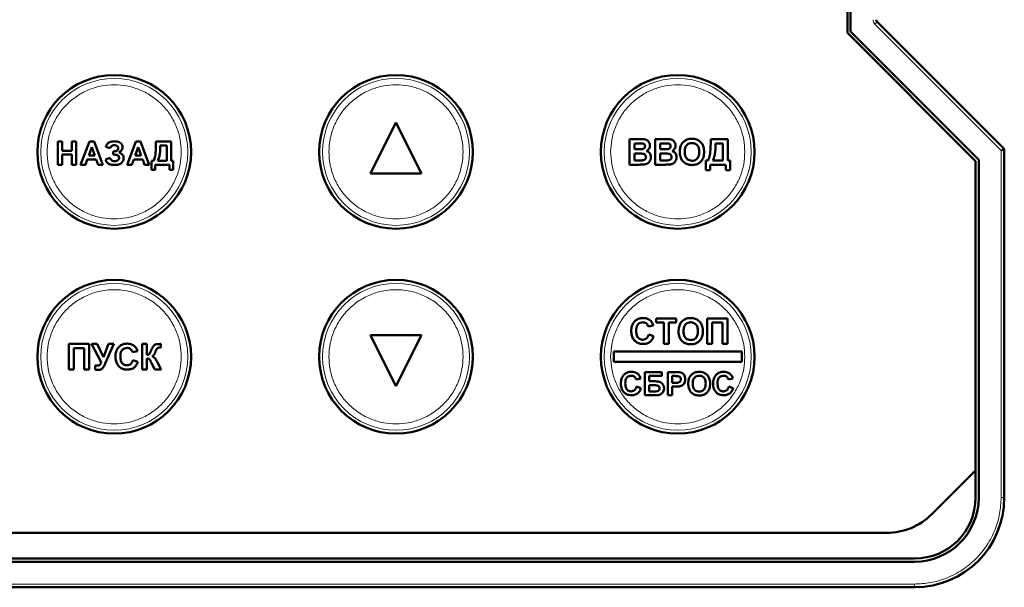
# Model space of a CAD drawing. Header units: millimetres. Extents: x 0 to 218, y 0 to 297.
# Tile 3 of 7: x 61 to 138, y 109 to 154. Entities that reach past the tile are written whole.
import ezdxf

# ---------------------------------------------------------------- set-up
doc = ezdxf.new("R2010")
doc.units = ezdxf.units.MM

msp = doc.modelspace()

# ---------------------------------------------------------------- linework, layer by layer
at = {"color": 7, "linetype": 'Continuous', "lineweight": 50}
for p, q in [((126.027, 152.755), (126.027, 183.185)), ((126.277, 183.081), (126.277, 152.858)), ((138.204, 143.76), (128.35, 153.614)), ((136.027, 142.755), (126.027, 152.755)), ((126.277, 152.858), (136.277, 142.858)), ((90.777, 145.77), (88.777, 141.77)), ((92.777, 141.77), (90.777, 145.77)), ((64.371, 142.47), (64.371, 144.27)), ((64.371, 144.27), (64.717, 144.27)), ((64.717, 144.27), (64.717, 143.554)), ((65.456, 143.554), (65.456, 144.27)), ((65.456, 144.27), (65.802, 144.27)), ((65.802, 144.27), (65.802, 142.47)), ((66.153, 142.47), (66.833, 144.27)), ((67.018, 143.831), (66.782, 143.185)), ((66.833, 144.27), (67.2, 144.27)), ((67.254, 143.185), (67.018, 143.831)), ((67.2, 144.27), (67.883, 142.47)), ((68.465, 143.762), (68.119, 143.854)), ((69.785, 142.47), (70.465, 144.27)), ((70.65, 143.831), (70.414, 143.185)), ((70.465, 144.27), (70.832, 144.27)), ((70.887, 143.185), (70.65, 143.831)), ((70.832, 144.27), (71.516, 142.47)), ((72.028, 144.27), (73.228, 144.27)), ((72.028, 144.079), (72.028, 144.27)), ((72.882, 143.97), (72.374, 143.97)), ((72.882, 142.77), (72.882, 143.97)), ((73.228, 144.27), (73.228, 142.77)), ((109.017, 142.47), (109.017, 144.47)), ((109.017, 144.47), (109.823, 144.47)), ((109.402, 144.136), (109.646, 144.136)), ((109.402, 143.675), (109.402, 144.136)), ((111.017, 142.47), (111.017, 144.47)), ((111.017, 144.47), (111.823, 144.47)), ((111.402, 144.136), (111.646, 144.136)), ((111.402, 143.675), (111.402, 144.136)), ((115.35, 144.258), (115.35, 144.47)), ((115.35, 144.47), (116.684, 144.47)), ((116.299, 144.136), (115.735, 144.136)), ((116.299, 142.803), (116.299, 144.136)), ((116.684, 144.47), (116.684, 142.803)), ((64.717, 143.554), (65.456, 143.554)), ((65.456, 143.254), (64.717, 143.254)), ((64.717, 143.254), (64.717, 142.47)), ((65.456, 142.47), (65.456, 143.254)), ((66.782, 143.185), (67.254, 143.185)), ((68.696, 143.254), (68.696, 143.508)), ((68.696, 143.508), (68.738, 143.508)), ((68.782, 143.254), (68.696, 143.254)), ((70.414, 143.185), (70.887, 143.185)), ((109.68, 143.675), (109.402, 143.675)), ((109.402, 143.342), (109.744, 143.342)), ((109.402, 142.803), (109.402, 143.342)), ((111.68, 143.675), (111.402, 143.675)), ((111.402, 143.342), (111.744, 143.342)), ((111.402, 142.803), (111.402, 143.342)), ((138.277, 116.47), (138.277, 143.583)), ((64.717, 142.47), (64.371, 142.47)), ((65.802, 142.47), (65.456, 142.47)), ((66.522, 142.47), (66.153, 142.47)), ((66.674, 142.885), (66.522, 142.47)), ((67.364, 142.885), (66.674, 142.885)), ((67.516, 142.47), (67.364, 142.885)), ((67.883, 142.47), (67.516, 142.47)), ((68.096, 142.885), (68.442, 143.001)), ((70.154, 142.47), (69.785, 142.47)), ((70.306, 142.885), (70.154, 142.47)), ((70.997, 142.885), (70.306, 142.885)), ((71.149, 142.47), (70.997, 142.885)), ((71.516, 142.47), (71.149, 142.47)), ((71.682, 142.77), (71.843, 142.77)), ((71.682, 142.077), (71.682, 142.77)), ((73.089, 142.47), (71.982, 142.47)), ((71.982, 142.47), (71.982, 142.077)), ((72.189, 142.77), (72.882, 142.77)), ((73.089, 142.077), (73.089, 142.47)), ((73.228, 142.77), (73.389, 142.77)), ((73.389, 142.77), (73.389, 142.077)), ((109.017, 142.47), (109.694, 142.47)), ((109.794, 142.803), (109.402, 142.803)), ((111.017, 142.47), (111.694, 142.47)), ((111.794, 142.803), (111.402, 142.803)), ((114.966, 142.034), (114.966, 142.803)), ((114.966, 142.803), (115.145, 142.803)), ((116.53, 142.47), (115.299, 142.47)), ((115.299, 142.47), (115.299, 142.034)), ((115.53, 142.803), (116.299, 142.803)), ((116.53, 142.034), (116.53, 142.47)), ((116.684, 142.803), (116.863, 142.803)), ((116.863, 142.803), (116.863, 142.034)), ((136.027, 118.591), (136.027, 142.755)), ((136.277, 142.858), (136.277, 116.47)), ((71.982, 142.077), (71.682, 142.077)), ((73.389, 142.077), (73.089, 142.077)), ((88.777, 141.77), (92.777, 141.77)), ((115.299, 142.034), (114.966, 142.034)), ((116.863, 142.034), (116.53, 142.034)), ((111.097, 130.47), (112.661, 130.47)), ((111.097, 130.136), (111.097, 130.47)), ((111.687, 130.136), (111.097, 130.136)), ((111.687, 128.47), (111.687, 130.136)), ((112.661, 130.136), (112.071, 130.136)), ((112.071, 130.136), (112.071, 128.47)), ((112.661, 130.47), (112.661, 130.136)), ((115.071, 128.47), (115.071, 130.47)), ((115.071, 130.47), (116.661, 130.47)), ((116.276, 130.136), (115.456, 130.136)), ((115.456, 130.136), (115.456, 128.47)), ((116.276, 128.47), (116.276, 130.136)), ((116.661, 130.47), (116.661, 128.47)), ((88.777, 129.17), (90.777, 125.17)), ((92.777, 129.17), (88.777, 129.17)), ((90.777, 125.17), (92.777, 129.17)), ((110.866, 129.906), (110.482, 129.829)), ((110.507, 129.213), (110.892, 129.085)), ((65.231, 126.47), (65.231, 128.47)), ((65.231, 128.47), (66.821, 128.47)), ((66.821, 128.47), (66.821, 126.47)), ((67.755, 127.041), (67.013, 128.47)), ((67.013, 128.47), (67.441, 128.47)), ((67.441, 128.47), (67.929, 127.428)), ((67.929, 127.428), (68.339, 128.47)), ((68.757, 128.47), (68.076, 126.949)), ((68.339, 128.47), (68.757, 128.47)), ((70.949, 126.47), (70.949, 128.47)), ((70.949, 128.47), (71.334, 128.47)), ((71.334, 128.47), (71.334, 127.624)), ((72.41, 128.47), (72.41, 128.188)), ((112.071, 128.47), (111.687, 128.47)), ((115.456, 128.47), (115.071, 128.47)), ((116.661, 128.47), (116.276, 128.47)), ((66.436, 128.136), (65.616, 128.136)), ((65.616, 128.136), (65.616, 126.47)), ((66.436, 126.47), (66.436, 128.136)), ((70.59, 127.906), (70.205, 127.829)), ((72.41, 128.188), (72.353, 128.189)), ((117.777, 127.87), (107.777, 127.87)), ((107.777, 127.87), (107.777, 127.07)), ((117.777, 127.07), (117.777, 127.87)), ((70.231, 127.213), (70.616, 127.085)), ((71.334, 127.342), (71.334, 126.47)), ((71.951, 126.47), (71.698, 126.978)), ((72.159, 127.016), (72.436, 126.47)), ((107.777, 127.07), (117.777, 127.07)), ((65.616, 126.47), (65.231, 126.47)), ((66.821, 126.47), (66.436, 126.47)), ((67.282, 126.469), (67.282, 126.783)), ((71.334, 126.47), (70.949, 126.47)), ((72.436, 126.47), (71.951, 126.47)), ((110.206, 124.47), (110.206, 126.27)), ((111.544, 126.27), (110.206, 126.27)), ((111.544, 125.97), (111.544, 126.27)), ((112.006, 124.47), (112.006, 126.27)), ((112.582, 126.27), (112.006, 126.27)), ((109.883, 125.762), (109.537, 125.693)), ((110.552, 125.97), (111.544, 125.97)), ((110.552, 125.554), (110.552, 125.97)), ((111.044, 125.554), (110.552, 125.554)), ((112.352, 125.97), (112.535, 125.97)), ((112.352, 125.439), (112.352, 125.97)), ((112.56, 125.439), (112.352, 125.439)), ((117.083, 125.762), (116.737, 125.693)), ((109.56, 125.139), (109.906, 125.024)), ((110.552, 125.254), (110.944, 125.254)), ((110.552, 124.77), (110.552, 125.254)), ((110.927, 124.77), (110.552, 124.77)), ((112.352, 125.139), (112.589, 125.139)), ((112.352, 124.47), (112.352, 125.139)), ((116.76, 125.139), (117.106, 125.024)), ((110.206, 124.47), (111.053, 124.47)), ((112.352, 124.47), (112.006, 124.47)), ((132.62, 115.184), (136.027, 118.591)), ((136.027, 116.47), (136.027, 118.591)), ((52.469, 113.72), (129.084, 113.72)), ((50.277, 111.72), (131.277, 111.72)), ((131.277, 111.47), (50.277, 111.47)), ((50.277, 109.47), (131.277, 109.47))]:
    msp.add_line(p, q, dxfattribs=at)
at = {"color": 9, "linetype": 'Continuous', "lineweight": 18}
for p, q in [((128.173, 153.437), (128.35, 153.614)), ((138.027, 143.583), (128.173, 153.437)), ((138.027, 143.583), (138.204, 143.76)), ((138.027, 116.47), (138.027, 143.583)), ((138.277, 143.583), (138.027, 143.583)), ((138.027, 116.47), (138.277, 116.47)), ((50.277, 109.72), (131.277, 109.72)), ((131.277, 109.47), (131.277, 109.72))]:
    msp.add_line(p, q, dxfattribs=at)
at = {"color": 7, "linetype": 'Continuous', "lineweight": 50}
for centre in [(68.777, 143.47), (90.777, 143.47), (112.777, 143.47), (68.777, 127.47), (90.777, 127.47), (112.777, 127.47)]:
    msp.add_circle(centre, 6, dxfattribs=at)
at = {"color": 9, "linetype": 'Continuous', "lineweight": 18}
for centre in [(68.777, 143.47), (90.777, 143.47), (112.777, 143.47), (68.777, 127.47), (90.777, 127.47), (112.777, 127.47)]:
    msp.add_circle(centre, 5.737, dxfattribs=at)
at = {"color": 7, "linetype": 'Continuous', "lineweight": 50}
for centre, radius, start, end in [((128.527, 153.79), 0.25, 180, 225), ((138.027, 143.583), 0.25, 0, 45), ((131.277, 116.47), 4.75, 270, 0), ((131.277, 116.47), 5, 270, 0), ((131.277, 116.47), 7, 270, 0), ((129.084, 118.72), 5, 270, 315)]:
    msp.add_arc(centre, radius, start, end, dxfattribs=at)
at = {"color": 9, "linetype": 'Continuous', "lineweight": 18}
msp.add_open_spline([(128.173, 153.437), (128.131, 153.489), (128.047, 153.592), (128.034, 153.724), (128.027, 153.79)], degree=3, dxfattribs=at)
for points, knots in [([(63.539, 143.47), (63.556, 143.789), (63.591, 144.447), (63.883, 145.423), (64.366, 146.362), (65.047, 147.199), (65.885, 147.88), (66.823, 148.366), (67.799, 148.647), (68.777, 148.736), (69.754, 148.647), (70.73, 148.366), (71.669, 147.88), (72.506, 147.199), (73.188, 146.362), (73.671, 145.423), (73.962, 144.447), (73.997, 143.789), (74.014, 143.47)], [0, 0, 0, 0, 0.058258, 0.120006, 0.18432, 0.25, 0.31568, 0.379994, 0.441742, 0.5, 0.558258, 0.620006, 0.68432, 0.75, 0.81568, 0.879994, 0.941742, 1, 1, 1, 1]), ([(85.539, 143.47), (85.556, 143.789), (85.591, 144.447), (85.883, 145.423), (86.366, 146.362), (87.047, 147.199), (87.885, 147.88), (88.823, 148.366), (89.799, 148.647), (90.777, 148.736), (91.754, 148.647), (92.73, 148.366), (93.669, 147.88), (94.506, 147.199), (95.188, 146.362), (95.671, 145.423), (95.962, 144.447), (95.997, 143.789), (96.014, 143.47)], [0, 0, 0, 0, 0.058258, 0.120006, 0.18432, 0.25, 0.31568, 0.379994, 0.441742, 0.5, 0.558258, 0.620006, 0.68432, 0.75, 0.81568, 0.879994, 0.941742, 1, 1, 1, 1]), ([(107.539, 143.47), (107.556, 143.789), (107.591, 144.447), (107.883, 145.423), (108.366, 146.362), (109.047, 147.199), (109.885, 147.88), (110.823, 148.366), (111.799, 148.647), (112.777, 148.736), (113.754, 148.647), (114.73, 148.366), (115.669, 147.88), (116.506, 147.199), (117.188, 146.362), (117.671, 145.423), (117.962, 144.447), (117.997, 143.789), (118.014, 143.47)], [0, 0, 0, 0, 0.058258, 0.120006, 0.18432, 0.25, 0.31568, 0.379994, 0.441742, 0.5, 0.558258, 0.620006, 0.68432, 0.75, 0.81568, 0.879994, 0.941742, 1, 1, 1, 1]), ([(74.014, 143.47), (73.997, 143.15), (73.962, 142.492), (73.671, 141.516), (73.188, 140.578), (72.506, 139.74), (71.669, 139.06), (70.73, 138.573), (69.754, 138.293), (68.777, 138.203), (67.799, 138.293), (66.823, 138.573), (65.885, 139.06), (65.047, 139.74), (64.366, 140.578), (63.883, 141.516), (63.591, 142.492), (63.556, 143.15), (63.539, 143.47)], [0, 0, 0, 0, 0.058258, 0.120006, 0.18432, 0.25, 0.31568, 0.379994, 0.441742, 0.5, 0.558258, 0.620006, 0.68432, 0.75, 0.81568, 0.879994, 0.941742, 1, 1, 1, 1]), ([(96.014, 143.47), (95.997, 143.15), (95.962, 142.492), (95.671, 141.516), (95.188, 140.578), (94.506, 139.74), (93.669, 139.06), (92.73, 138.573), (91.754, 138.293), (90.777, 138.203), (89.799, 138.293), (88.823, 138.573), (87.885, 139.06), (87.047, 139.74), (86.366, 140.578), (85.883, 141.516), (85.591, 142.492), (85.556, 143.15), (85.539, 143.47)], [0, 0, 0, 0, 0.058258, 0.120006, 0.18432, 0.25, 0.31568, 0.379994, 0.441742, 0.5, 0.558258, 0.620006, 0.68432, 0.75, 0.81568, 0.879994, 0.941742, 1, 1, 1, 1]), ([(118.014, 143.47), (117.997, 143.15), (117.962, 142.492), (117.671, 141.516), (117.188, 140.578), (116.506, 139.74), (115.669, 139.06), (114.73, 138.573), (113.754, 138.293), (112.777, 138.203), (111.799, 138.293), (110.823, 138.573), (109.885, 139.06), (109.047, 139.74), (108.366, 140.578), (107.883, 141.516), (107.591, 142.492), (107.556, 143.15), (107.539, 143.47)], [0, 0, 0, 0, 0.058258, 0.120006, 0.18432, 0.25, 0.31568, 0.379994, 0.441742, 0.5, 0.558258, 0.620006, 0.68432, 0.75, 0.81568, 0.879994, 0.941742, 1, 1, 1, 1]), ([(63.539, 127.47), (63.556, 127.789), (63.591, 128.447), (63.883, 129.423), (64.366, 130.362), (65.047, 131.199), (65.885, 131.88), (66.823, 132.366), (67.799, 132.647), (68.777, 132.736), (69.754, 132.647), (70.73, 132.366), (71.669, 131.88), (72.506, 131.199), (73.188, 130.362), (73.671, 129.423), (73.962, 128.447), (73.997, 127.789), (74.014, 127.47)], [0, 0, 0, 0, 0.058258, 0.120006, 0.18432, 0.25, 0.31568, 0.379994, 0.441742, 0.5, 0.558258, 0.620006, 0.68432, 0.75, 0.81568, 0.879994, 0.941742, 1, 1, 1, 1]), ([(85.539, 127.47), (85.556, 127.789), (85.591, 128.447), (85.883, 129.423), (86.366, 130.362), (87.047, 131.199), (87.885, 131.88), (88.823, 132.366), (89.799, 132.647), (90.777, 132.736), (91.754, 132.647), (92.73, 132.366), (93.669, 131.88), (94.506, 131.199), (95.188, 130.362), (95.671, 129.423), (95.962, 128.447), (95.997, 127.789), (96.014, 127.47)], [0, 0, 0, 0, 0.058258, 0.120006, 0.18432, 0.25, 0.31568, 0.379994, 0.441742, 0.5, 0.558258, 0.620006, 0.68432, 0.75, 0.81568, 0.879994, 0.941742, 1, 1, 1, 1]), ([(107.539, 127.47), (107.556, 127.789), (107.591, 128.447), (107.883, 129.423), (108.366, 130.362), (109.047, 131.199), (109.885, 131.88), (110.823, 132.366), (111.799, 132.647), (112.777, 132.736), (113.754, 132.647), (114.73, 132.366), (115.669, 131.88), (116.506, 131.199), (117.188, 130.362), (117.671, 129.423), (117.962, 128.447), (117.997, 127.789), (118.014, 127.47)], [0, 0, 0, 0, 0.058258, 0.120006, 0.18432, 0.25, 0.31568, 0.379994, 0.441742, 0.5, 0.558258, 0.620006, 0.68432, 0.75, 0.81568, 0.879994, 0.941742, 1, 1, 1, 1]), ([(74.014, 127.47), (73.997, 127.15), (73.962, 126.492), (73.671, 125.516), (73.188, 124.578), (72.506, 123.74), (71.669, 123.06), (70.73, 122.573), (69.754, 122.293), (68.777, 122.203), (67.799, 122.293), (66.823, 122.573), (65.885, 123.06), (65.047, 123.74), (64.366, 124.578), (63.883, 125.516), (63.591, 126.492), (63.556, 127.15), (63.539, 127.47)], [0, 0, 0, 0, 0.058258, 0.120006, 0.18432, 0.25, 0.31568, 0.379994, 0.441742, 0.5, 0.558258, 0.620006, 0.68432, 0.75, 0.81568, 0.879994, 0.941742, 1, 1, 1, 1]), ([(96.014, 127.47), (95.997, 127.15), (95.962, 126.492), (95.671, 125.516), (95.188, 124.578), (94.506, 123.74), (93.669, 123.06), (92.73, 122.573), (91.754, 122.293), (90.777, 122.203), (89.799, 122.293), (88.823, 122.573), (87.885, 123.06), (87.047, 123.74), (86.366, 124.578), (85.883, 125.516), (85.591, 126.492), (85.556, 127.15), (85.539, 127.47)], [0, 0, 0, 0, 0.058258, 0.120006, 0.18432, 0.25, 0.31568, 0.379994, 0.441742, 0.5, 0.558258, 0.620006, 0.68432, 0.75, 0.81568, 0.879994, 0.941742, 1, 1, 1, 1]), ([(118.014, 127.47), (117.997, 127.15), (117.962, 126.492), (117.671, 125.516), (117.188, 124.578), (116.506, 123.74), (115.669, 123.06), (114.73, 122.573), (113.754, 122.293), (112.777, 122.203), (111.799, 122.293), (110.823, 122.573), (109.885, 123.06), (109.047, 123.74), (108.366, 124.578), (107.883, 125.516), (107.591, 126.492), (107.556, 127.15), (107.539, 127.47)], [0, 0, 0, 0, 0.058258, 0.120006, 0.18432, 0.25, 0.31568, 0.379994, 0.441742, 0.5, 0.558258, 0.620006, 0.68432, 0.75, 0.81568, 0.879994, 0.941742, 1, 1, 1, 1]), ([(131.277, 109.72), (131.688, 109.742), (132.537, 109.787), (133.795, 110.162), (135.004, 110.785), (136.084, 111.663), (136.961, 112.742), (137.584, 113.952), (137.96, 115.21), (138.005, 116.058), (138.027, 116.47)], [0, 0, 0, 0, 0.116516, 0.2400113, 0.3686408, 0.5, 0.6313592, 0.7599887, 0.883484, 1, 1, 1, 1])]:
    msp.add_open_spline(points, degree=3, knots=knots, dxfattribs=at)
at = {"color": 7, "linetype": 'Continuous', "lineweight": 50}
for points, knots in [([(68.119, 143.854), (68.141, 143.919), (68.182, 144.036), (68.309, 144.171), (68.492, 144.267), (68.658, 144.291), (68.766, 144.293), (68.781, 144.293)], [0, 0, 0, 0, 0.233845, 0.429584, 0.625035, 0.945033, 1, 1, 1, 1]), ([(68.784, 143.993), (68.739, 143.99), (68.662, 143.984), (68.566, 143.931), (68.5, 143.857), (68.477, 143.795), (68.465, 143.762)], [0, 0, 0, 0, 0.3171852, 0.5355286, 0.7539556, 1, 1, 1, 1]), ([(68.781, 144.293), (68.848, 144.29), (68.982, 144.285), (69.169, 144.233), (69.315, 144.127), (69.417, 143.994), (69.429, 143.888), (69.434, 143.839)], [0, 0, 0, 0, 0.226589, 0.454571, 0.643517, 0.833011, 1, 1, 1, 1]), ([(69.088, 143.77), (69.086, 143.794), (69.081, 143.842), (69.041, 143.902), (68.986, 143.95), (68.9, 143.987), (68.829, 143.99), (68.784, 143.993)], [0, 0, 0, 0, 0.1696277, 0.3433388, 0.4982202, 0.6826017, 1, 1, 1, 1]), ([(69.434, 143.839), (69.428, 143.786), (69.416, 143.681), (69.308, 143.534), (69.202, 143.471), (69.142, 143.435)], [0, 0, 0, 0, 0.298422, 0.599296, 1, 1, 1, 1]), ([(71.843, 142.77), (71.87, 142.831), (71.981, 143.089), (72.02, 143.54), (72.026, 143.916), (72.028, 144.079)], [0, 0, 0, 0, 0.150506, 0.631696, 1, 1, 1, 1]), ([(72.374, 143.97), (72.374, 143.903), (72.372, 143.703), (72.351, 143.401), (72.302, 143.062), (72.227, 142.868), (72.189, 142.77)], [0, 0, 0, 0, 0.16363, 0.491128, 0.742857, 1, 1, 1, 1]), ([(109.646, 144.136), (109.679, 144.136), (109.746, 144.136), (109.867, 144.136), (109.954, 144.132), (110.009, 144.13)], [0, 0, 0, 0, 0.275415, 0.550828, 1, 1, 1, 1]), ([(109.823, 144.47), (109.889, 144.469), (110.035, 144.468), (110.241, 144.45), (110.418, 144.36), (110.537, 144.231), (110.6, 144.091), (110.605, 144), (110.607, 143.967)], [0, 0, 0, 0, 0.189374, 0.415534, 0.57816, 0.740903, 0.90565, 1, 1, 1, 1]), ([(110.222, 143.909), (110.22, 143.88), (110.216, 143.83), (110.177, 143.766), (110.12, 143.718), (110.054, 143.691), (110.006, 143.684), (109.988, 143.682)], [0, 0, 0, 0, 0.234086, 0.417313, 0.600201, 0.849825, 1, 1, 1, 1]), ([(110.009, 144.13), (110.042, 144.124), (110.097, 144.114), (110.163, 144.07), (110.202, 144.018), (110.22, 143.961), (110.222, 143.925), (110.222, 143.909)], [0, 0, 0, 0, 0.294971, 0.486764, 0.679036, 0.861474, 1, 1, 1, 1]), ([(110.607, 143.967), (110.599, 143.899), (110.585, 143.777), (110.482, 143.622), (110.386, 143.563), (110.336, 143.533)], [0, 0, 0, 0, 0.375945, 0.675759, 1, 1, 1, 1]), ([(111.646, 144.136), (111.679, 144.136), (111.746, 144.136), (111.867, 144.136), (111.954, 144.132), (112.009, 144.13)], [0, 0, 0, 0, 0.275415, 0.550828, 1, 1, 1, 1]), ([(111.823, 144.47), (111.889, 144.469), (112.035, 144.468), (112.241, 144.45), (112.418, 144.36), (112.537, 144.231), (112.6, 144.091), (112.605, 144), (112.607, 143.967)], [0, 0, 0, 0, 0.189374, 0.415534, 0.57816, 0.740903, 0.90565, 1, 1, 1, 1]), ([(112.222, 143.909), (112.22, 143.88), (112.216, 143.83), (112.177, 143.766), (112.12, 143.718), (112.054, 143.691), (112.006, 143.684), (111.988, 143.682)], [0, 0, 0, 0, 0.234086, 0.417313, 0.600201, 0.849825, 1, 1, 1, 1]), ([(112.009, 144.13), (112.042, 144.124), (112.097, 144.114), (112.163, 144.07), (112.202, 144.018), (112.22, 143.961), (112.222, 143.925), (112.222, 143.909)], [0, 0, 0, 0, 0.294971, 0.486764, 0.679036, 0.861474, 1, 1, 1, 1]), ([(112.607, 143.967), (112.599, 143.899), (112.585, 143.777), (112.482, 143.622), (112.386, 143.563), (112.336, 143.533)], [0, 0, 0, 0, 0.375945, 0.675759, 1, 1, 1, 1]), ([(112.94, 143.458), (112.942, 143.524), (112.945, 143.644), (112.974, 143.816), (113.011, 143.916), (113.03, 143.966)], [0, 0, 0, 0, 0.385504, 0.689688, 1, 1, 1, 1]), ([(113.03, 143.966), (113.061, 144.025), (113.141, 144.178), (113.297, 144.335), (113.428, 144.399), (113.465, 144.417)], [0, 0, 0, 0, 0.3142783, 0.8104714, 1, 1, 1, 1]), ([(113.325, 143.471), (113.327, 143.538), (113.333, 143.688), (113.396, 143.892), (113.524, 144.046), (113.675, 144.135), (113.804, 144.16), (113.876, 144.162), (113.891, 144.162)], [0, 0, 0, 0, 0.198524, 0.446406, 0.616149, 0.785789, 0.95492, 1, 1, 1, 1]), ([(113.465, 144.417), (113.528, 144.439), (113.628, 144.474), (113.771, 144.493), (113.848, 144.494), (113.886, 144.495)], [0, 0, 0, 0, 0.465946, 0.731676, 1, 1, 1, 1]), ([(113.886, 144.495), (113.953, 144.493), (114.125, 144.486), (114.39, 144.394), (114.626, 144.196), (114.79, 143.909), (114.834, 143.654), (114.837, 143.496), (114.838, 143.467)], [0, 0, 0, 0, 0.126835, 0.326225, 0.51912, 0.6994, 0.944414, 1, 1, 1, 1]), ([(113.891, 144.162), (113.959, 144.157), (114.081, 144.148), (114.24, 144.06), (114.354, 143.936), (114.44, 143.738), (114.448, 143.579), (114.453, 143.477)], [0, 0, 0, 0, 0.201187, 0.364397, 0.527295, 0.696981, 1, 1, 1, 1]), ([(115.145, 142.803), (115.172, 142.864), (115.287, 143.128), (115.342, 143.627), (115.348, 144.052), (115.35, 144.258)], [0, 0, 0, 0, 0.135394, 0.582002, 1, 1, 1, 1]), ([(115.735, 144.136), (115.735, 144.07), (115.733, 143.87), (115.713, 143.546), (115.664, 143.16), (115.575, 142.923), (115.53, 142.803)], [0, 0, 0, 0, 0.14728, 0.441998, 0.71782, 1, 1, 1, 1]), ([(68.738, 143.508), (68.796, 143.511), (68.884, 143.516), (68.992, 143.568), (69.055, 143.633), (69.084, 143.705), (69.087, 143.751), (69.088, 143.77)], [0, 0, 0, 0, 0.348695, 0.533176, 0.718858, 0.88644, 1, 1, 1, 1]), ([(69.157, 143), (69.155, 143.027), (69.151, 143.082), (69.107, 143.15), (69.037, 143.208), (68.927, 143.249), (68.836, 143.252), (68.782, 143.254)], [0, 0, 0, 0, 0.158876, 0.319359, 0.464118, 0.684157, 1, 1, 1, 1]), ([(69.142, 143.435), (69.205, 143.409), (69.313, 143.365), (69.432, 143.248), (69.495, 143.117), (69.501, 143.024), (69.503, 142.98)], [0, 0, 0, 0, 0.322918, 0.55546, 0.789208, 1, 1, 1, 1]), ([(109.988, 143.682), (109.955, 143.68), (109.887, 143.676), (109.784, 143.675), (109.715, 143.675), (109.68, 143.675)], [0, 0, 0, 0, 0.324791, 0.662356, 1, 1, 1, 1]), ([(109.744, 143.342), (109.811, 143.341), (109.944, 143.339), (110.109, 143.328), (110.218, 143.266), (110.27, 143.202), (110.296, 143.132), (110.298, 143.087), (110.299, 143.067)], [0, 0, 0, 0, 0.284175, 0.56983, 0.687917, 0.806892, 0.915618, 1, 1, 1, 1]), ([(110.299, 143.067), (110.297, 143.033), (110.292, 142.974), (110.249, 142.9), (110.19, 142.85), (110.132, 142.825), (110.096, 142.818), (110.086, 142.816)], [0, 0, 0, 0, 0.279357, 0.486863, 0.694108, 0.91138, 1, 1, 1, 1]), ([(110.684, 143.049), (110.677, 142.982), (110.662, 142.847), (110.565, 142.676), (110.43, 142.554), (110.295, 142.5), (110.209, 142.488), (110.179, 142.483)], [0, 0, 0, 0, 0.242787, 0.486312, 0.687547, 0.888904, 1, 1, 1, 1]), ([(110.336, 143.533), (110.399, 143.506), (110.512, 143.459), (110.623, 143.321), (110.676, 143.183), (110.682, 143.09), (110.684, 143.049)], [0, 0, 0, 0, 0.317658, 0.563712, 0.809393, 1, 1, 1, 1]), ([(111.988, 143.682), (111.955, 143.68), (111.887, 143.676), (111.784, 143.675), (111.715, 143.675), (111.68, 143.675)], [0, 0, 0, 0, 0.324791, 0.662356, 1, 1, 1, 1]), ([(111.744, 143.342), (111.811, 143.341), (111.944, 143.339), (112.109, 143.328), (112.218, 143.266), (112.27, 143.202), (112.296, 143.132), (112.298, 143.087), (112.299, 143.067)], [0, 0, 0, 0, 0.284175, 0.56983, 0.687917, 0.806892, 0.915618, 1, 1, 1, 1]), ([(112.299, 143.067), (112.297, 143.033), (112.292, 142.974), (112.249, 142.9), (112.19, 142.85), (112.132, 142.825), (112.096, 142.818), (112.086, 142.816)], [0, 0, 0, 0, 0.279357, 0.486863, 0.694108, 0.91138, 1, 1, 1, 1]), ([(112.684, 143.049), (112.677, 142.982), (112.662, 142.847), (112.565, 142.676), (112.43, 142.554), (112.295, 142.5), (112.209, 142.488), (112.179, 142.483)], [0, 0, 0, 0, 0.242787, 0.486312, 0.687547, 0.888904, 1, 1, 1, 1]), ([(112.336, 143.533), (112.399, 143.506), (112.512, 143.459), (112.623, 143.321), (112.676, 143.183), (112.682, 143.09), (112.684, 143.049)], [0, 0, 0, 0, 0.317658, 0.563712, 0.809393, 1, 1, 1, 1]), ([(113.892, 142.444), (113.825, 142.447), (113.65, 142.454), (113.38, 142.546), (113.143, 142.749), (112.982, 143.039), (112.943, 143.286), (112.941, 143.437), (112.94, 143.458)], [0, 0, 0, 0, 0.127808, 0.335199, 0.531853, 0.711396, 0.95982, 1, 1, 1, 1]), ([(113.891, 142.777), (113.823, 142.784), (113.687, 142.796), (113.518, 142.904), (113.393, 143.067), (113.333, 143.263), (113.327, 143.405), (113.325, 143.471)], [0, 0, 0, 0, 0.200704, 0.403479, 0.575737, 0.804839, 1, 1, 1, 1]), ([(114.453, 143.477), (114.451, 143.41), (114.446, 143.276), (114.393, 143.085), (114.286, 142.926), (114.137, 142.819), (113.996, 142.781), (113.914, 142.778), (113.891, 142.777)], [0, 0, 0, 0, 0.198222, 0.397727, 0.577228, 0.756827, 0.930756, 1, 1, 1, 1]), ([(114.838, 143.467), (114.835, 143.4), (114.829, 143.203), (114.745, 142.913), (114.543, 142.655), (114.298, 142.503), (114.07, 142.449), (113.935, 142.445), (113.892, 142.444)], [0, 0, 0, 0, 0.12748, 0.377846, 0.559738, 0.741985, 0.917467, 1, 1, 1, 1]), ([(68.798, 142.447), (68.732, 142.449), (68.574, 142.454), (68.36, 142.51), (68.192, 142.66), (68.129, 142.791), (68.1, 142.873), (68.096, 142.885)], [0, 0, 0, 0, 0.222457, 0.526508, 0.709676, 0.957509, 1, 1, 1, 1]), ([(68.442, 143.001), (68.459, 142.957), (68.486, 142.886), (68.555, 142.806), (68.662, 142.756), (68.75, 142.751), (68.809, 142.747)], [0, 0, 0, 0, 0.28967, 0.46237, 0.636069, 1, 1, 1, 1]), ([(69.503, 142.98), (69.497, 142.912), (69.486, 142.79), (69.388, 142.641), (69.247, 142.527), (69.043, 142.456), (68.884, 142.45), (68.798, 142.447)], [0, 0, 0, 0, 0.203349, 0.36274, 0.521651, 0.743401, 1, 1, 1, 1]), ([(68.809, 142.747), (68.865, 142.749), (68.952, 142.753), (69.06, 142.804), (69.119, 142.869), (69.153, 142.937), (69.156, 142.98), (69.157, 143)], [0, 0, 0, 0, 0.344855, 0.536996, 0.729679, 0.878056, 1, 1, 1, 1]), ([(110.179, 142.483), (110.112, 142.48), (109.998, 142.473), (109.837, 142.471), (109.742, 142.47), (109.694, 142.47)], [0, 0, 0, 0, 0.412609, 0.706293, 1, 1, 1, 1]), ([(110.086, 142.816), (110.052, 142.812), (109.987, 142.805), (109.89, 142.804), (109.826, 142.803), (109.794, 142.803)], [0, 0, 0, 0, 0.343631, 0.67172, 1, 1, 1, 1]), ([(112.179, 142.483), (112.112, 142.48), (111.998, 142.473), (111.837, 142.471), (111.742, 142.47), (111.694, 142.47)], [0, 0, 0, 0, 0.412609, 0.706293, 1, 1, 1, 1]), ([(112.086, 142.816), (112.052, 142.812), (111.987, 142.805), (111.89, 142.804), (111.826, 142.803), (111.794, 142.803)], [0, 0, 0, 0, 0.343631, 0.67172, 1, 1, 1, 1]), ([(109.148, 129.465), (109.15, 129.532), (109.157, 129.734), (109.24, 130.03), (109.448, 130.292), (109.696, 130.445), (109.917, 130.491), (110.042, 130.495), (110.074, 130.495)], [0, 0, 0, 0, 0.128353, 0.388703, 0.573955, 0.759327, 0.937427, 1, 1, 1, 1]), ([(110.047, 130.162), (109.979, 130.156), (109.858, 130.145), (109.709, 130.05), (109.6, 129.915), (109.541, 129.721), (109.536, 129.574), (109.533, 129.495)], [0, 0, 0, 0, 0.212297, 0.3758, 0.53945, 0.750187, 1, 1, 1, 1]), ([(110.482, 129.829), (110.461, 129.888), (110.425, 129.992), (110.308, 130.096), (110.183, 130.154), (110.092, 130.159), (110.047, 130.162)], [0, 0, 0, 0, 0.313785, 0.543656, 0.773131, 1, 1, 1, 1]), ([(110.074, 130.495), (110.141, 130.492), (110.299, 130.484), (110.507, 130.409), (110.62, 130.313), (110.664, 130.277)], [0, 0, 0, 0, 0.311487, 0.735849, 1, 1, 1, 1]), ([(110.664, 130.277), (110.708, 130.225), (110.776, 130.145), (110.833, 130.013), (110.855, 129.942), (110.866, 129.906)], [0, 0, 0, 0, 0.473697, 0.735232, 1, 1, 1, 1]), ([(112.841, 129.458), (112.842, 129.524), (112.846, 129.644), (112.874, 129.816), (112.911, 129.916), (112.93, 129.966)], [0, 0, 0, 0, 0.385504, 0.689688, 1, 1, 1, 1]), ([(112.93, 129.966), (112.961, 130.025), (113.041, 130.178), (113.198, 130.335), (113.329, 130.399), (113.365, 130.417)], [0, 0, 0, 0, 0.314278, 0.810471, 1, 1, 1, 1]), ([(113.225, 129.471), (113.228, 129.538), (113.233, 129.688), (113.296, 129.892), (113.425, 130.046), (113.575, 130.135), (113.704, 130.16), (113.776, 130.162), (113.791, 130.162)], [0, 0, 0, 0, 0.198524, 0.446406, 0.616149, 0.785789, 0.95492, 1, 1, 1, 1]), ([(113.365, 130.417), (113.428, 130.439), (113.528, 130.474), (113.671, 130.493), (113.748, 130.494), (113.786, 130.495)], [0, 0, 0, 0, 0.465946, 0.731676, 1, 1, 1, 1]), ([(113.786, 130.495), (113.853, 130.493), (114.025, 130.486), (114.29, 130.394), (114.526, 130.196), (114.69, 129.909), (114.735, 129.654), (114.737, 129.496), (114.738, 129.467)], [0, 0, 0, 0, 0.126835, 0.326225, 0.51912, 0.6994, 0.944414, 1, 1, 1, 1]), ([(113.791, 130.162), (113.859, 130.157), (113.982, 130.148), (114.14, 130.06), (114.254, 129.936), (114.34, 129.738), (114.348, 129.579), (114.353, 129.477)], [0, 0, 0, 0, 0.201187, 0.364397, 0.527295, 0.696981, 1, 1, 1, 1]), ([(110.06, 128.47), (109.994, 128.473), (109.829, 128.481), (109.578, 128.577), (109.352, 128.769), (109.191, 129.051), (109.151, 129.297), (109.149, 129.444), (109.148, 129.465)], [0, 0, 0, 0, 0.132331, 0.325849, 0.518063, 0.708615, 0.957186, 1, 1, 1, 1]), ([(109.533, 129.495), (109.535, 129.428), (109.54, 129.268), (109.592, 129.056), (109.721, 128.905), (109.854, 128.827), (109.968, 128.805), (110.032, 128.803), (110.045, 128.803)], [0, 0, 0, 0, 0.2054455, 0.4934589, 0.648874, 0.8039002, 0.960212, 1, 1, 1, 1]), ([(110.045, 128.803), (110.108, 128.809), (110.217, 128.82), (110.35, 128.906), (110.452, 129.034), (110.486, 129.146), (110.507, 129.213)], [0, 0, 0, 0, 0.278426, 0.482725, 0.687127, 1, 1, 1, 1]), ([(113.792, 128.444), (113.725, 128.447), (113.55, 128.454), (113.28, 128.546), (113.043, 128.749), (112.882, 129.039), (112.843, 129.286), (112.841, 129.437), (112.841, 129.458)], [0, 0, 0, 0, 0.127808, 0.335199, 0.531853, 0.711396, 0.95982, 1, 1, 1, 1]), ([(113.791, 128.777), (113.723, 128.784), (113.587, 128.796), (113.418, 128.904), (113.293, 129.067), (113.233, 129.263), (113.228, 129.405), (113.225, 129.471)], [0, 0, 0, 0, 0.200704, 0.403479, 0.575737, 0.804839, 1, 1, 1, 1]), ([(114.353, 129.477), (114.351, 129.41), (114.346, 129.276), (114.293, 129.085), (114.186, 128.926), (114.037, 128.819), (113.896, 128.781), (113.815, 128.778), (113.791, 128.777)], [0, 0, 0, 0, 0.198222, 0.397727, 0.577228, 0.756827, 0.930756, 1, 1, 1, 1]), ([(114.738, 129.467), (114.736, 129.4), (114.729, 129.203), (114.645, 128.913), (114.443, 128.655), (114.198, 128.503), (113.97, 128.449), (113.835, 128.445), (113.792, 128.444)], [0, 0, 0, 0, 0.1274799, 0.3778464, 0.5597384, 0.7419847, 0.917467, 1, 1, 1, 1]), ([(68.872, 127.465), (68.874, 127.532), (68.881, 127.734), (68.964, 128.03), (69.172, 128.292), (69.42, 128.445), (69.64, 128.491), (69.765, 128.495), (69.798, 128.495)], [0, 0, 0, 0, 0.128353, 0.388703, 0.573955, 0.759327, 0.937427, 1, 1, 1, 1]), ([(69.798, 128.495), (69.865, 128.492), (70.022, 128.484), (70.231, 128.409), (70.344, 128.313), (70.388, 128.277)], [0, 0, 0, 0, 0.311487, 0.735849, 1, 1, 1, 1]), ([(71.933, 128.391), (71.984, 128.412), (72.076, 128.451), (72.219, 128.466), (72.306, 128.468), (72.35, 128.469)], [0, 0, 0, 0, 0.387569, 0.691947, 1, 1, 1, 1]), ([(72.35, 128.469), (72.355, 128.469), (72.365, 128.469), (72.385, 128.469), (72.4, 128.47), (72.41, 128.47)], [0, 0, 0, 0, 0.250116, 0.500195, 1, 1, 1, 1]), ([(110.892, 129.085), (110.87, 129.022), (110.819, 128.87), (110.672, 128.663), (110.424, 128.512), (110.21, 128.472), (110.084, 128.47), (110.06, 128.47)], [0, 0, 0, 0, 0.1789459, 0.4271408, 0.6626886, 0.9378317, 1, 1, 1, 1]), ([(69.771, 128.162), (69.703, 128.156), (69.582, 128.145), (69.433, 128.05), (69.324, 127.915), (69.265, 127.721), (69.26, 127.574), (69.257, 127.495)], [0, 0, 0, 0, 0.2122974, 0.3758005, 0.53945, 0.7501869, 1, 1, 1, 1]), ([(70.205, 127.829), (70.185, 127.888), (70.149, 127.992), (70.032, 128.096), (69.907, 128.154), (69.816, 128.159), (69.771, 128.162)], [0, 0, 0, 0, 0.313785, 0.543656, 0.773131, 1, 1, 1, 1]), ([(70.388, 128.277), (70.432, 128.225), (70.5, 128.145), (70.557, 128.013), (70.579, 127.942), (70.59, 127.906)], [0, 0, 0, 0, 0.473697, 0.735232, 1, 1, 1, 1]), ([(71.334, 127.624), (71.369, 127.628), (71.426, 127.636), (71.499, 127.666), (71.575, 127.754), (71.62, 127.872), (71.661, 127.968), (71.673, 127.996)], [0, 0, 0, 0, 0.1998758, 0.3123051, 0.4264197, 0.8306373, 1, 1, 1, 1]), ([(71.673, 127.996), (71.7, 128.057), (71.745, 128.159), (71.826, 128.299), (71.897, 128.36), (71.933, 128.391)], [0, 0, 0, 0, 0.418405, 0.70252, 1, 1, 1, 1]), ([(71.97, 127.806), (71.958, 127.775), (71.934, 127.713), (71.889, 127.622), (71.819, 127.55), (71.763, 127.517), (71.736, 127.501)], [0, 0, 0, 0, 0.253287, 0.506899, 0.763893, 1, 1, 1, 1]), ([(72.353, 128.189), (72.31, 128.189), (72.242, 128.187), (72.153, 128.155), (72.083, 128.09), (72.029, 127.966), (71.992, 127.866), (71.97, 127.806)], [0, 0, 0, 0, 0.211595, 0.337404, 0.463699, 0.678302, 1, 1, 1, 1]), ([(67.755, 127.041), (67.733, 126.977), (67.704, 126.893), (67.627, 126.814), (67.547, 126.782), (67.482, 126.779), (67.438, 126.777)], [0, 0, 0, 0, 0.441494, 0.575937, 0.710268, 1, 1, 1, 1]), ([(68.076, 126.949), (68.048, 126.889), (67.991, 126.768), (67.895, 126.614), (67.781, 126.497), (67.663, 126.449), (67.588, 126.446), (67.56, 126.444)], [0, 0, 0, 0, 0.260479, 0.521395, 0.704689, 0.889754, 1, 1, 1, 1]), ([(69.784, 126.47), (69.717, 126.473), (69.552, 126.481), (69.302, 126.577), (69.076, 126.769), (68.915, 127.051), (68.875, 127.297), (68.872, 127.444), (68.872, 127.465)], [0, 0, 0, 0, 0.132331, 0.325849, 0.518063, 0.708615, 0.957186, 1, 1, 1, 1]), ([(69.257, 127.495), (69.259, 127.428), (69.263, 127.268), (69.316, 127.056), (69.445, 126.905), (69.578, 126.827), (69.692, 126.805), (69.756, 126.803), (69.769, 126.803)], [0, 0, 0, 0, 0.205446, 0.493459, 0.648874, 0.8039, 0.960212, 1, 1, 1, 1]), ([(69.769, 126.803), (69.832, 126.809), (69.941, 126.82), (70.073, 126.906), (70.176, 127.034), (70.21, 127.146), (70.231, 127.213)], [0, 0, 0, 0, 0.278426, 0.482725, 0.687127, 1, 1, 1, 1]), ([(70.616, 127.085), (70.594, 127.022), (70.543, 126.87), (70.396, 126.663), (70.148, 126.512), (69.933, 126.472), (69.807, 126.47), (69.784, 126.47)], [0, 0, 0, 0, 0.178946, 0.427141, 0.662689, 0.937832, 1, 1, 1, 1]), ([(71.621, 127.115), (71.605, 127.144), (71.574, 127.2), (71.528, 127.27), (71.471, 127.32), (71.404, 127.338), (71.357, 127.341), (71.334, 127.342)], [0, 0, 0, 0, 0.25425, 0.486863, 0.636328, 0.823574, 1, 1, 1, 1]), ([(71.673, 127.019), (71.664, 127.035), (71.651, 127.059), (71.634, 127.091), (71.625, 127.107), (71.621, 127.115)], [0, 0, 0, 0, 0.499814, 0.749898, 1, 1, 1, 1]), ([(71.698, 126.978), (71.696, 126.981), (71.692, 126.988), (71.684, 127.002), (71.677, 127.012), (71.673, 127.019)], [0, 0, 0, 0, 0.250156, 0.500386, 1, 1, 1, 1]), ([(71.736, 127.501), (71.789, 127.48), (71.895, 127.437), (72.033, 127.257), (72.109, 127.111), (72.159, 127.016)], [0, 0, 0, 0, 0.253998, 0.50882, 1, 1, 1, 1]), ([(67.282, 126.783), (67.299, 126.782), (67.333, 126.78), (67.385, 126.778), (67.42, 126.778), (67.438, 126.777)], [0, 0, 0, 0, 0.321424, 0.660621, 1, 1, 1, 1]), ([(67.56, 126.444), (67.526, 126.445), (67.463, 126.446), (67.37, 126.451), (67.312, 126.463), (67.282, 126.469)], [0, 0, 0, 0, 0.35863, 0.678098, 1, 1, 1, 1]), ([(108.337, 125.366), (108.339, 125.432), (108.346, 125.619), (108.427, 125.888), (108.616, 126.118), (108.84, 126.251), (109.035, 126.289), (109.144, 126.292), (109.17, 126.293)], [0, 0, 0, 0, 0.142659, 0.398278, 0.582647, 0.767146, 0.944226, 1, 1, 1, 1]), ([(109.17, 126.293), (109.237, 126.289), (109.371, 126.282), (109.558, 126.215), (109.655, 126.134), (109.701, 126.096)], [0, 0, 0, 0, 0.346249, 0.694633, 1, 1, 1, 1]), ([(109.701, 126.096), (109.724, 126.071), (109.769, 126.022), (109.834, 125.911), (109.864, 125.82), (109.883, 125.762)], [0, 0, 0, 0, 0.260933, 0.521911, 1, 1, 1, 1]), ([(113.009, 126.242), (112.942, 126.252), (112.838, 126.266), (112.695, 126.269), (112.62, 126.27), (112.582, 126.27)], [0, 0, 0, 0, 0.470676, 0.735263, 1, 1, 1, 1]), ([(113.368, 125.711), (113.364, 125.779), (113.356, 125.903), (113.274, 126.066), (113.157, 126.186), (113.057, 126.224), (113.009, 126.242)], [0, 0, 0, 0, 0.292336, 0.535735, 0.778912, 1, 1, 1, 1]), ([(113.679, 125.817), (113.71, 125.876), (113.784, 126.015), (113.927, 126.152), (114.039, 126.207), (114.07, 126.222)], [0, 0, 0, 0, 0.349541, 0.81974, 1, 1, 1, 1]), ([(114.07, 126.222), (114.101, 126.234), (114.164, 126.258), (114.291, 126.286), (114.387, 126.29), (114.45, 126.293)], [0, 0, 0, 0, 0.257901, 0.515843, 1, 1, 1, 1]), ([(114.45, 126.293), (114.517, 126.29), (114.677, 126.283), (114.917, 126.193), (115.124, 126.013), (115.268, 125.752), (115.303, 125.526), (115.306, 125.388), (115.306, 125.367)], [0, 0, 0, 0, 0.141007, 0.337531, 0.527189, 0.708036, 0.956542, 1, 1, 1, 1]), ([(115.537, 125.366), (115.539, 125.432), (115.546, 125.619), (115.627, 125.888), (115.816, 126.118), (116.04, 126.251), (116.235, 126.289), (116.344, 126.292), (116.37, 126.293)], [0, 0, 0, 0, 0.142659, 0.398278, 0.582647, 0.767146, 0.944226, 1, 1, 1, 1]), ([(116.37, 126.293), (116.437, 126.289), (116.571, 126.282), (116.758, 126.215), (116.855, 126.134), (116.901, 126.096)], [0, 0, 0, 0, 0.346249, 0.694633, 1, 1, 1, 1]), ([(116.901, 126.096), (116.924, 126.071), (116.969, 126.022), (117.034, 125.911), (117.064, 125.82), (117.083, 125.762)], [0, 0, 0, 0, 0.2609331, 0.5219106, 1, 1, 1, 1]), ([(109.158, 124.47), (109.091, 124.473), (108.938, 124.482), (108.711, 124.574), (108.513, 124.748), (108.372, 125.004), (108.339, 125.221), (108.337, 125.351), (108.337, 125.366)], [0, 0, 0, 0, 0.147162, 0.335906, 0.525454, 0.715807, 0.966568, 1, 1, 1, 1]), ([(109.146, 125.993), (109.09, 125.988), (108.987, 125.98), (108.855, 125.903), (108.754, 125.789), (108.692, 125.611), (108.686, 125.473), (108.683, 125.392)], [0, 0, 0, 0, 0.192684, 0.356171, 0.519657, 0.717223, 1, 1, 1, 1]), ([(108.683, 125.392), (108.685, 125.325), (108.689, 125.191), (108.735, 125.014), (108.829, 124.882), (108.945, 124.803), (109.056, 124.772), (109.124, 124.77), (109.144, 124.77)], [0, 0, 0, 0, 0.2281769, 0.4580451, 0.6145173, 0.7707462, 0.9310038, 1, 1, 1, 1]), ([(109.537, 125.693), (109.52, 125.743), (109.489, 125.833), (109.39, 125.927), (109.275, 125.984), (109.19, 125.99), (109.146, 125.993)], [0, 0, 0, 0, 0.294301, 0.524227, 0.753316, 1, 1, 1, 1]), ([(111.706, 125.011), (111.7, 125.079), (111.687, 125.216), (111.576, 125.384), (111.417, 125.506), (111.23, 125.549), (111.102, 125.553), (111.044, 125.554)], [0, 0, 0, 0, 0.209202, 0.420253, 0.603252, 0.818138, 1, 1, 1, 1]), ([(112.535, 125.97), (112.569, 125.97), (112.631, 125.969), (112.722, 125.967), (112.78, 125.96), (112.809, 125.957)], [0, 0, 0, 0, 0.365226, 0.682148, 1, 1, 1, 1]), ([(113.021, 125.706), (113.018, 125.672), (113.012, 125.611), (112.965, 125.536), (112.902, 125.484), (112.766, 125.434), (112.649, 125.437), (112.56, 125.439)], [0, 0, 0, 0, 0.1666672, 0.2970386, 0.4275025, 0.5637956, 1, 1, 1, 1]), ([(112.809, 125.957), (112.841, 125.948), (112.902, 125.931), (112.972, 125.869), (113.015, 125.792), (113.019, 125.735), (113.021, 125.706)], [0, 0, 0, 0, 0.28134, 0.520584, 0.761321, 1, 1, 1, 1]), ([(112.966, 125.165), (113.025, 125.185), (113.142, 125.226), (113.271, 125.355), (113.356, 125.521), (113.364, 125.643), (113.368, 125.711)], [0, 0, 0, 0, 0.251247, 0.504185, 0.722818, 1, 1, 1, 1]), ([(113.598, 125.359), (113.6, 125.426), (113.604, 125.537), (113.632, 125.691), (113.663, 125.774), (113.679, 125.817)], [0, 0, 0, 0, 0.428488, 0.711757, 1, 1, 1, 1]), ([(114.455, 124.447), (114.388, 124.45), (114.225, 124.457), (113.981, 124.547), (113.773, 124.731), (113.632, 124.993), (113.601, 125.212), (113.599, 125.344), (113.598, 125.359)], [0, 0, 0, 0, 0.142083, 0.3458, 0.539208, 0.718738, 0.96922, 1, 1, 1, 1]), ([(113.944, 125.371), (113.947, 125.438), (113.953, 125.572), (114.012, 125.753), (114.122, 125.887), (114.257, 125.968), (114.374, 125.991), (114.439, 125.992), (114.454, 125.993)], [0, 0, 0, 0, 0.22069, 0.443296, 0.613106, 0.782829, 0.951862, 1, 1, 1, 1]), ([(114.454, 124.747), (114.386, 124.753), (114.264, 124.766), (114.116, 124.865), (114.007, 125.004), (113.952, 125.182), (113.947, 125.311), (113.944, 125.371)], [0, 0, 0, 0, 0.223734, 0.398514, 0.57286, 0.800842, 1, 1, 1, 1]), ([(114.454, 125.993), (114.522, 125.987), (114.641, 125.977), (114.786, 125.886), (114.891, 125.758), (114.951, 125.58), (114.957, 125.447), (114.96, 125.376)], [0, 0, 0, 0, 0.224201, 0.389869, 0.555216, 0.765265, 1, 1, 1, 1]), ([(114.96, 125.376), (114.957, 125.309), (114.952, 125.175), (114.893, 124.992), (114.781, 124.855), (114.645, 124.771), (114.529, 124.749), (114.466, 124.747), (114.454, 124.747)], [0, 0, 0, 0, 0.220446, 0.44299, 0.617427, 0.791912, 0.959992, 1, 1, 1, 1]), ([(115.306, 125.367), (115.304, 125.3), (115.297, 125.118), (115.215, 124.855), (115.031, 124.628), (114.809, 124.495), (114.607, 124.451), (114.489, 124.448), (114.455, 124.447)], [0, 0, 0, 0, 0.141692, 0.387493, 0.568556, 0.749904, 0.926208, 1, 1, 1, 1]), ([(116.358, 124.47), (116.291, 124.473), (116.138, 124.482), (115.911, 124.574), (115.713, 124.748), (115.572, 125.004), (115.539, 125.221), (115.537, 125.351), (115.537, 125.366)], [0, 0, 0, 0, 0.147162, 0.335906, 0.525454, 0.715807, 0.966568, 1, 1, 1, 1]), ([(116.346, 125.993), (116.29, 125.988), (116.187, 125.98), (116.055, 125.903), (115.954, 125.789), (115.892, 125.611), (115.886, 125.473), (115.883, 125.392)], [0, 0, 0, 0, 0.192684, 0.356171, 0.519657, 0.717223, 1, 1, 1, 1]), ([(115.883, 125.392), (115.885, 125.325), (115.889, 125.191), (115.935, 125.014), (116.029, 124.882), (116.145, 124.803), (116.256, 124.772), (116.324, 124.77), (116.344, 124.77)], [0, 0, 0, 0, 0.228177, 0.458045, 0.614517, 0.770746, 0.931004, 1, 1, 1, 1]), ([(116.737, 125.693), (116.72, 125.743), (116.689, 125.833), (116.59, 125.927), (116.475, 125.984), (116.39, 125.99), (116.346, 125.993)], [0, 0, 0, 0, 0.294301, 0.524227, 0.753316, 1, 1, 1, 1]), ([(109.144, 124.77), (109.199, 124.775), (109.296, 124.784), (109.415, 124.86), (109.51, 124.975), (109.541, 125.077), (109.56, 125.139)], [0, 0, 0, 0, 0.272518, 0.476499, 0.680539, 1, 1, 1, 1]), ([(109.906, 125.024), (109.884, 124.96), (109.841, 124.833), (109.715, 124.656), (109.518, 124.522), (109.317, 124.474), (109.194, 124.471), (109.158, 124.47)], [0, 0, 0, 0, 0.198875, 0.399109, 0.633786, 0.8921, 1, 1, 1, 1]), ([(111.36, 125.011), (111.358, 124.983), (111.353, 124.927), (111.306, 124.859), (111.244, 124.807), (111.116, 124.765), (111.007, 124.768), (110.927, 124.77)], [0, 0, 0, 0, 0.147148, 0.296264, 0.424645, 0.575765, 1, 1, 1, 1]), ([(110.944, 125.254), (111.011, 125.253), (111.108, 125.25), (111.226, 125.22), (111.292, 125.182), (111.334, 125.133), (111.357, 125.074), (111.359, 125.033), (111.36, 125.011)], [0, 0, 0, 0, 0.366028, 0.533651, 0.66321, 0.772294, 0.88119, 1, 1, 1, 1]), ([(111.053, 124.47), (111.12, 124.471), (111.254, 124.474), (111.449, 124.525), (111.588, 124.653), (111.682, 124.804), (111.705, 124.931), (111.706, 125), (111.706, 125.011)], [0, 0, 0, 0, 0.20819, 0.4187641, 0.6079249, 0.7830581, 0.9666903, 1, 1, 1, 1]), ([(112.589, 125.139), (112.622, 125.139), (112.689, 125.14), (112.815, 125.144), (112.907, 125.157), (112.966, 125.165)], [0, 0, 0, 0, 0.264256, 0.528508, 1, 1, 1, 1]), ([(116.344, 124.77), (116.399, 124.775), (116.496, 124.784), (116.615, 124.86), (116.71, 124.975), (116.741, 125.077), (116.76, 125.139)], [0, 0, 0, 0, 0.272518, 0.476499, 0.680539, 1, 1, 1, 1]), ([(117.106, 125.024), (117.084, 124.96), (117.041, 124.833), (116.915, 124.656), (116.718, 124.522), (116.517, 124.474), (116.394, 124.471), (116.358, 124.47)], [0, 0, 0, 0, 0.198875, 0.399109, 0.633786, 0.8921, 1, 1, 1, 1])]:
    msp.add_open_spline(points, degree=3, knots=knots, dxfattribs=at)

doc.saveas('drawing.dxf')
